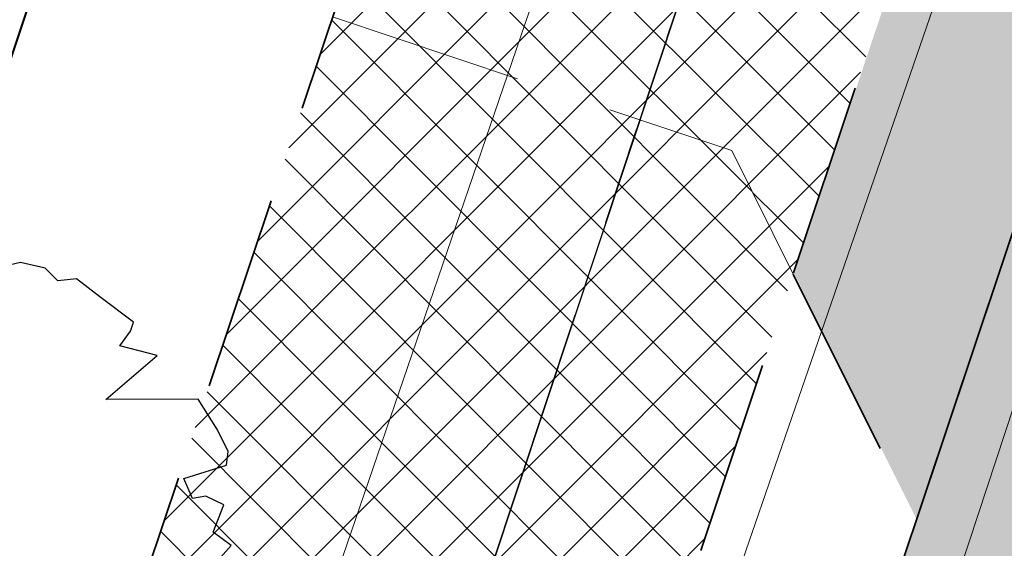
# Model space of a CAD drawing. Header units: metres. Extents: x 6599594 to 6600699, y 5687867 to 5691114.
# Tile 93 of 256: x 6599875.54 to 6599880.59, y 5688656.52 to 5688659.23. Entities that reach past the tile are written whole.
import ezdxf

# ---------------------------------------------------------------- set-up
doc = ezdxf.new("R2010")
doc.units = ezdxf.units.M
doc.header["$MEASUREMENT"] = 0
for name, pattern in [('1', [0]), ('3_EGBZ', [1.5, 1, -0.5]), ('BTO', [0]), ('BUG', [1.5, 1, -0.5]), ('GUK', [2, 1.5, -0.5]), ('GUZ', [1, 0.5, -0.5]), ('L_0_06', [2, 1.5, -0.5])]:
    doc.linetypes.add(name, pattern=pattern)
for name, color, linetype, lineweight in [('_dren', 30, '3_EGBZ', 40), ('_kolor chodnik', 50, '1', 5), ('_kolor jezdnia', 4, '1', 0), ('_kolor zjazdy kostka', 7, '1', 5), ('_kolor ścieżka @ 1', 10, '1', 0), ('_kraweznik', 7, 'CONTINUOUS', 35), ('_kraweznik niski', 150, 'CONTINUOUS', 35), ('_linie', 7, 'BUG', 5), ('_nasadzenia', 72, 'BUG', 30), ('_obrzeze', 10, 'BUG', 35), ('_podział mój', 201, 'BTO', 40), ('Dzialki', 130, '1', 30), ('Kontury', 252, 'GUK', 9), ('OT_Komunikacja', 7, 'CONTINUOUS', 0), ('Uzytki', 252, 'GUZ', 9)]:
    doc.layers.add(name, color=color, linetype=linetype, lineweight=lineweight)
doc.layers.add('RS-drzewa projektowane', color=7, linetype='CONTINUOUS')
pattern_1 = [(45, (0, 0), (-0.1414213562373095, 0.1414213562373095), []), (135, (0, 0), (-0.1414213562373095, -0.1414213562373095), [])]

# ---------------------------------------------------------------- blocks, each defined once
blk = doc.blocks.new('d2')
at = {"layer": '_nasadzenia'}
for p, q in [((-293018.855843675, 28216.46941021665), (-293019.0088658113, 28216.43478685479)), ((-293018.6644100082, 28216.42572959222), (-293018.855843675, 28216.46941021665)), ((-293018.5676449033, 28216.32748790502), (-293018.6644100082, 28216.42572959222)), ((-293018.4212701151, 28216.34265583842), (-293018.5676449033, 28216.32748790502)), ((-293018.2402983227, 28216.20477988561), (-293018.4212701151, 28216.34265583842)), ((-293017.9817671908, 28216.00781423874), (-293018.2402983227, 28216.20477988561)), ((-293018.0050329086, 28215.93972023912), (-293017.9817671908, 28216.00781423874)), ((-293018.0871430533, 28215.82655175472), (-293018.0050329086, 28215.93972023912)), ((-293017.7984534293, 28215.74964162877), (-293018.0871430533, 28215.82655175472)), ((-293018.1938077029, 28215.40966504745), (-293017.7984534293, 28215.74964162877)), ((-293017.4792267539, 28215.41244162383), (-293018.1938077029, 28215.40966504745)), ((-293017.3314917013, 28215.17728852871), (-293017.4792267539, 28215.41244162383)), ((-293017.2482667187, 28215.00762989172), (-293017.3314917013, 28215.17728852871)), ((-293017.262052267, 28214.90370684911), (-293017.2482667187, 28215.00762989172)), ((-293017.5911168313, 28214.7988722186), (-293017.262052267, 28214.90370684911)), ((-293017.5240193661, 28214.64558719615), (-293017.5911168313, 28214.7988722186)), ((-293017.4198706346, 28214.66431921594), (-293017.5240193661, 28214.64558719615)), ((-293017.2806340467, 28214.59501953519), (-293017.4198706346, 28214.66431921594)), ((-293017.3634804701, 28214.38433277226), (-293017.2806340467, 28214.59501953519)), ((-293017.2244893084, 28214.28252699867), (-293017.3634804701, 28214.38433277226)), ((-293017.3293743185, 28214.16627670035), (-293017.2244893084, 28214.28252699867))]:
    blk.add_line(p, q, dxfattribs=at)
blk = doc.blocks.new('hhh')
at = {"layer": '_podział mój'}
blk.add_line((6600012.715234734, 5689068.962127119), (6599853.466151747, 5688593.232024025), dxfattribs=at)

msp = doc.modelspace()

# ---------------------------------------------------------------- hatches: boundary and pattern name
at = {"layer": '_kolor chodnik'}
h = msp.add_hatch(dxfattribs=at)
h.set_pattern_fill('ANSI37', color=256, scale=1.6)
h.set_pattern_definition(pattern_1)
h.paths.add_polyline_path([(6599849.938171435, 5688542.085872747), (6599852.232147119, 5688548.938742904), (6599853.573135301, 5688548.489851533), (6599853.827082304, 5688549.248475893), (6599851.793849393, 5688549.929093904), (6599849.895278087, 5688548.982823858), (6599847.823506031, 5688542.793750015)])
edge = h.paths.add_edge_path()
edge.add_line((6600018.106075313, 5689087.454911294), (6600022.42781917, 5689091.229234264))
edge.add_line((6600022.42781917, 5689091.229234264), (6600020.233254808, 5689093.742094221))
edge.add_line((6600020.233254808, 5689093.742094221), (6600017.159471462, 5689091.057656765))
edge.add_arc((6600023.275194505, 5689085.385140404), 8.34143334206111, 137.1531558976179, 148.8016577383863)
edge.add_line((6600016.140105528, 5689089.706021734), (6600018.106075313, 5689087.454911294))
h.paths.add_polyline_path([(6600038.501784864, 5689187.59229436), (6600037.906968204, 5689187.700586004), (6600037.638296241, 5689186.224843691), (6600038.240083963, 5689186.115282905)])
h.paths.add_polyline_path([(6600069.098302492, 5689360.276020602), (6600068.321239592, 5689360.413462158), (6600068.064048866, 5689358.936495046), (6600068.836639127, 5689358.799546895)])
h.paths.add_polyline_path([(6600082.393785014, 5689362.950258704), (6600082.941124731, 5689366.103121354), (6600081.481377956, 5689366.361351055), (6600080.923159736, 5689363.210828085)])
h.paths.add_polyline_path([(6600074.022236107, 5689388.065861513), (6600072.983907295, 5689388.249860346), (6600072.723374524, 5689386.772538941), (6600073.760538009, 5689386.588865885)])
h.paths.add_polyline_path([(6600105.602402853, 5689486.45426531), (6600106.738797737, 5689489.760539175), (6600105.28818975, 5689490.281952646), (6600104.132785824, 5689486.965912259)])
h.paths.add_polyline_path([(6600132.519778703, 5689678.737346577), (6600131.636986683, 5689678.922259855), (6600131.330470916, 5689677.453953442), (6600132.212256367, 5689677.269208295)])
h.paths.add_polyline_path([(6600156.649397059, 5689798.7449027), (6600156.48800471, 5689797.95886096), (6600157.450195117, 5689797.757316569), (6600157.615023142, 5689798.542205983)])
h.paths.add_polyline_path([(6600189.055358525, 5689948.643107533), (6600187.902868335, 5689948.884512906), (6600187.600024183, 5689947.417400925), (6600188.748131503, 5689947.176379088)])
edge = h.paths.add_edge_path()
edge.add_line((6600204.459383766, 5690032.969035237), (6600204.153258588, 5690031.227801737))
edge.add_arc((6600202.328347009, 5690027.299936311), 4.331100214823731, 41.853001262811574, 65.08011546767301, ccw=False)
edge.add_arc((6600032.903931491, 5690051.979071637), 174.020003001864, 352.8070218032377, 353.495463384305)
edge.add_arc((6600202.372679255, 5690027.343587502), 5.999999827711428, 55.12102442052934, 69.64815978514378)
edge = h.paths.add_edge_path()
edge.add_line((6600205.046027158, 5690040.265402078), (6600204.972740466, 5690038.483452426))
edge.add_arc((6600203.986269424, 5690044.401803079), 5.999999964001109, 279.4630688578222, 294.9140560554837)
edge.add_line((6600206.513819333, 5690038.960158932), (6600206.607027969, 5690041.030672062))
edge.add_arc((6600203.986269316, 5690044.401803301), 4.270000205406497, 284.3702444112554, 307.86193139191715, ccw=False)
edge = h.paths.add_edge_path()
edge.add_arc((6600203.547470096, 5690044.558759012), 6.446878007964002, 324.43500910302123, 356.20133685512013, ccw=False)
edge.add_arc((6600203.986269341, 5690044.401803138), 6.000000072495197, 323.2169970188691, 357.4193489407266)
h.paths.add_polyline_path([(6600208.910055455, 5690121.713696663), (6600208.146285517, 5690121.748120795), (6600207.125602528, 5690121.794124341), (6600209.971605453, 5690121.665851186)])
edge = h.paths.add_edge_path()
edge.add_line((6600238.769818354, 5690481.648294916), (6600240.338176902, 5690490.87374652))
edge.add_line((6600240.338176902, 5690490.87374652), (6600241.251295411, 5690510.829461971))
edge.add_line((6600241.251295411, 5690510.829461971), (6600239.524022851, 5690510.928942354))
edge.add_line((6600239.524022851, 5690510.928942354), (6600238.633343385, 5690491.167757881))
edge.add_line((6600238.633343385, 5690491.167757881), (6600234.579716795, 5690467.661262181))
edge.add_line((6600234.579716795, 5690467.661262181), (6600234.449796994, 5690464.966873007))
edge.add_arc((6600242.443669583, 5690464.607462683), 8.001948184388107, 177.4256737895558, 268.2543056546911)
edge.add_line((6600242.199903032, 5690456.609228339), (6600242.216657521, 5690457.359274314))
edge.add_line((6600242.216657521, 5690457.359274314), (6600242.305257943, 5690458.836738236))
edge.add_arc((6600242.444504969, 5690464.607952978), 5.772894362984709, 177.0298084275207, 268.6178439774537, ccw=False)
edge.add_line((6600236.679365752, 5690464.907083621), (6600236.951876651, 5690470.95443634))
edge.add_line((6600236.951876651, 5690470.95443634), (6600238.15078669, 5690478.210832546))
edge.add_line((6600238.15078669, 5690478.210832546), (6600238.769818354, 5690481.648294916))
h.paths.add_polyline_path([(6600238.769818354, 5690481.648294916), (6600238.15078669, 5690478.210832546), (6600239.670056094, 5690477.930590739), (6600240.266710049, 5690481.376366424)])
edge = h.paths.add_edge_path()
edge.add_line((6600223.366500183, 5690460.339976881), (6600223.278629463, 5690457.997544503))
edge.add_arc((6600220.967166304, 5690465.656339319), 7.999999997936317, 286.7940807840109, 300.2738222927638)
edge.add_line((6600225.000231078, 5690458.747331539), (6600225.240084, 5690461.623695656))
edge.add_arc((6600221.105749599, 5690465.648640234), 5.76999998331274, 293.06724424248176, 315.7681070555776, ccw=False)
edge = h.paths.add_edge_path()
edge.add_arc((6600220.025145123, 5690444.676291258), 5.770000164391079, 37.996647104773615, 59.94382588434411, ccw=False)
edge.add_line((6600224.572175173, 5690448.22839199), (6600224.817793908, 5690451.081798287))
edge.add_arc((6600220.025145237, 5690444.676291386), 7.999999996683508, 53.19588653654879, 68.15166733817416)
edge.add_line((6600223.00235276, 5690452.101669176), (6600222.91504296, 5690449.670427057))
edge = h.paths.add_edge_path()
edge.add_arc((6600221.105749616, 5690465.648640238), 7.999999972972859, 328.0222308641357, 357.0132597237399)
edge.add_line((6600229.094882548, 5690465.23180147), (6600229.218816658, 5690467.593604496))
edge.add_line((6600229.218816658, 5690467.593604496), (6600228.218919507, 5690467.645774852))
edge.add_line((6600228.218919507, 5690467.645774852), (6600227.891778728, 5690461.411918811))
h.paths.add_polyline_path([(6600200.980142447, 5690012.236744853), (6600202.317278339, 5690011.956662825), (6600202.522293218, 5690012.935421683), (6600201.182321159, 5690013.216097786)])
h.paths.add_polyline_path([(6600196.457878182, 5689983.98337835), (6600195.202332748, 5689984.246370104), (6600194.899091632, 5689982.777335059), (6600196.150355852, 5689982.515240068)])
edge = h.paths.add_edge_path()
edge.add_line((6600112.305909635, 5689517.991018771), (6600112.691041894, 5689519.807934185))
edge.add_line((6600112.691041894, 5689519.807934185), (6600113.245521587, 5689522.423769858))
edge.add_line((6600113.245521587, 5689522.423769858), (6600111.553124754, 5689522.782507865))
edge.add_line((6600111.553124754, 5689522.782507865), (6600107.405864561, 5689503.21722655))
edge.add_line((6600107.405864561, 5689503.21722655), (6600099.494506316, 5689480.361667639))
edge.add_line((6600099.494506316, 5689480.361667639), (6600099.182814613, 5689478.891218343))
edge.add_arc((6600107.008997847, 5689477.232359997), 8.000059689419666, 168.0325629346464, 257.7529108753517)
edge.add_line((6600105.311960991, 5689469.414366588), (6600105.784990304, 5689471.593619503))
edge.add_arc((6600107.008927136, 5689477.232314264), 5.769999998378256, 168.0321375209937, 257.7533362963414, ccw=False)
edge.add_line((6600101.364343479, 5689478.42879883), (6600101.647245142, 5689479.76342708))
edge.add_line((6600101.647245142, 5689479.76342708), (6600104.132785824, 5689486.965912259))
edge.add_line((6600104.132785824, 5689486.965912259), (6600105.28818975, 5689490.281952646))
edge.add_line((6600105.28818975, 5689490.281952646), (6600108.240043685, 5689498.809726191))
edge.add_line((6600108.240043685, 5689498.809726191), (6600112.305909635, 5689517.991018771))
h.paths.add_polyline_path([(6600136.009573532, 5689645.499114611), (6600138.333647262, 5689645.012304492), (6600138.661671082, 5689646.578318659), (6600134.869459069, 5689647.372651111)])
at = {"layer": '_kolor jezdnia'}
h = msp.add_hatch(dxfattribs=at)
h.set_pattern_fill('ANSI37', color=4, scale=3.5)
h.set_pattern_definition([(45, (0, 0), (-0.3093592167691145, 0.3093592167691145), []), (135, (0, 0), (-0.3093592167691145, -0.3093592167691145), [])])
edge = h.paths.add_edge_path()
edge.add_line((6599833.066047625, 5688539.933393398), (6599850.649511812, 5688527.983462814))
edge.add_arc((6599857.337592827, 5688536.653968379), 10.95025544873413, 169.5012687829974, 232.3548431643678, ccw=False)
edge.add_arc((6599858.085851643, 5688536.618142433), 11.69295282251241, 162.2507788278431, 169.9967502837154, ccw=False)
edge.add_line((6599846.949484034, 5688540.182754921), (6599847.823506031, 5688542.793750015))
edge.add_line((6599847.823506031, 5688542.793750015), (6599849.895278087, 5688548.982823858))
edge.add_line((6599849.895278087, 5688548.982823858), (6599852.434748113, 5688556.56906746))
edge.add_line((6599852.434748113, 5688556.56906746), (6599928.48625871, 5688783.760284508))
edge.add_line((6599928.48625871, 5688783.760284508), (6599931.025728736, 5688791.34652811))
edge.add_line((6599931.025728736, 5688791.34652811), (6599996.657773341, 5688987.411326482))
edge.add_line((6599996.657773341, 5688987.411326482), (6599999.197243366, 5688994.997570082))
edge.add_line((6599999.197243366, 5688994.997570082), (6600021.930100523, 5689062.908193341))
edge.add_line((6600021.930100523, 5689062.908193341), (6600017.620224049, 5689067.371531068))
edge.add_line((6600017.620224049, 5689067.371531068), (6600016.714558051, 5689064.654078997))
edge.add_line((6600016.714558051, 5689064.654078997), (6600012.423620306, 5689051.835617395))
edge.add_line((6600012.423620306, 5689051.835617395), (6600009.884150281, 5689044.249373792))
edge.add_line((6600009.884150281, 5689044.249373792), (6599977.53516164, 5688947.612159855))
edge.add_line((6599977.53516164, 5688947.612159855), (6599974.995691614, 5688940.025916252))
edge.add_line((6599974.995691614, 5688940.025916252), (6599942.096912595, 5688841.746295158))
edge.add_line((6599942.096912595, 5688841.746295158), (6599939.557442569, 5688834.160051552))
edge.add_line((6599939.557442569, 5688834.160051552), (6599882.679288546, 5688664.246042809))
edge.add_line((6599882.679288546, 5688664.246042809), (6599880.139818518, 5688656.659799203))
edge.add_line((6599880.139818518, 5688656.659799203), (6599852.46454386, 5688573.984527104))
edge.add_line((6599852.46454386, 5688573.984527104), (6599842.470137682, 5688544.127903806))
edge.add_arc((6599835.706422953, 5688546.652910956), 7.219660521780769, 248.5480913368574, 339.52856074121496, ccw=False)
h.paths.add_polyline_path([(6600044.653202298, 5689172.271628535), (6600046.276244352, 5689181.431901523), (6600047.759199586, 5689189.801539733), (6600051.0603021, 5689208.432603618), (6600052.368792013, 5689215.817578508), (6600054.808584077, 5689229.587499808), (6600056.11707399, 5689236.972474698), (6600057.346666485, 5689243.912161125), (6600058.655146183, 5689251.297078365), (6600058.831439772, 5689252.292060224), (6600060.098987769, 5689259.445963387), (6600060.139929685, 5689259.677035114), (6600061.407468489, 5689266.830886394), (6600072.329030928, 5689328.470998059), (6600073.637511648, 5689335.855921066), (6600077.337304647, 5689356.73715072), (6600078.820259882, 5689365.106788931), (6600081.142794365, 5689378.214921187), (6600082.538516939, 5689386.092227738), (6600095.187867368, 5689457.483787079), (6600091.082877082, 5689465.8405575), (6600089.043088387, 5689454.328211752), (6600087.870641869, 5689447.711051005), (6600087.560133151, 5689445.958573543), (6600086.562151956, 5689440.326076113), (6600082.433200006, 5689417.022719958), (6600080.95024477, 5689408.65308175), (6600077.202698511, 5689387.502337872), (6600075.719743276, 5689379.132699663), (6600073.469199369, 5689366.430874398), (6600071.986244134, 5689358.061236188), (6600069.98686466, 5689346.776955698), (6600068.591142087, 5689338.899649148), (6600065.559290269, 5689321.78820693), (6600064.163567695, 5689313.910900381), (6600059.719426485, 5689288.828650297), (6600058.323703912, 5689280.951343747), (6600057.563846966, 5689276.662793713), (6600056.168124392, 5689268.785487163), (6600054.804920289, 5689261.091711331), (6600053.409197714, 5689253.21440478), (6600053.264817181, 5689252.399536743), (6600051.869094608, 5689244.522230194), (6600051.183555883, 5689240.653124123), (6600049.787833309, 5689232.775817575), (6600046.593849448, 5689214.749319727), (6600045.198126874, 5689206.872013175), (6600044.41754409, 5689202.466488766), (6600042.934588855, 5689194.096850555), (6600036.429952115, 5689157.38538759), (6600034.946996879, 5689149.01574938), (6600030.579776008, 5689124.367629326), (6600027.529365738, 5689107.151445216), (6600024.895072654, 5689094.014582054), (6600030.583685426, 5689094.264316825), (6600032.945013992, 5689106.191885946), (6600043.170247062, 5689163.901990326)])
edge = h.paths.add_edge_path()
edge.add_line((6600111.106812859, 5689535.144351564), (6600111.256844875, 5689535.85214863))
edge.add_line((6600111.256844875, 5689535.85214863), (6600112.915748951, 5689543.678261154))
edge.add_line((6600112.915748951, 5689543.678261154), (6600117.304772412, 5689564.384094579))
edge.add_line((6600117.304772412, 5689564.384094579), (6600119.067357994, 5689572.699339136))
edge.add_line((6600119.067357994, 5689572.699339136), (6600120.087667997, 5689577.512794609))
edge.add_line((6600120.087667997, 5689577.512794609), (6600121.642890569, 5689584.849775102))
edge.add_line((6600121.642890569, 5689584.849775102), (6600128.436769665, 5689616.900852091))
edge.add_line((6600128.436769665, 5689616.900852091), (6600129.991992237, 5689624.237832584))
edge.add_line((6600129.991992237, 5689624.237832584), (6600132.660554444, 5689636.827148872))
edge.add_line((6600132.660554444, 5689636.827148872), (6600133.208838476, 5689639.444704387))
edge.add_line((6600133.208838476, 5689639.444704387), (6600134.848957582, 5689647.274775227))
edge.add_line((6600134.848957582, 5689647.274775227), (6600138.97649476, 5689666.979995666))
edge.add_line((6600138.97649476, 5689666.979995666), (6600140.51410642, 5689674.320687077))
edge.add_line((6600140.51410642, 5689674.320687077), (6600145.209128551, 5689696.735129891))
edge.add_line((6600145.209128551, 5689696.735129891), (6600146.746740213, 5689704.075821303))
edge.add_line((6600146.746740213, 5689704.075821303), (6600151.462308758, 5689726.588354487))
edge.add_line((6600151.462308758, 5689726.588354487), (6600152.999920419, 5689733.929045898))
edge.add_line((6600152.999920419, 5689733.929045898), (6600155.244070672, 5689744.642813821))
edge.add_line((6600155.244070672, 5689744.642813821), (6600156.781682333, 5689751.983505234))
edge.add_line((6600156.781682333, 5689751.983505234), (6600161.635515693, 5689775.156126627))
edge.add_line((6600161.635515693, 5689775.156126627), (6600163.378142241, 5689783.475576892))
edge.add_line((6600163.378142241, 5689783.475576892), (6600163.850769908, 5689785.731942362))
edge.add_line((6600163.850769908, 5689785.731942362), (6600167.028500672, 5689800.902704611))
edge.add_line((6600167.028500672, 5689800.902704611), (6600179.49088801, 5689860.399222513))
edge.add_line((6600179.49088801, 5689860.399222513), (6600181.233514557, 5689868.718672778))
edge.add_line((6600181.233514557, 5689868.718672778), (6600181.84713393, 5689871.648144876))
edge.add_line((6600181.84713393, 5689871.648144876), (6600183.384745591, 5689878.988836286))
edge.add_line((6600183.384745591, 5689878.988836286), (6600184.935818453, 5689886.393792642))
edge.add_line((6600184.935818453, 5689886.393792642), (6600186.575937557, 5689894.223863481))
edge.add_line((6600186.575937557, 5689894.223863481), (6600194.05133812, 5689929.912074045))
edge.add_line((6600194.05133812, 5689929.912074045), (6600195.691457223, 5689937.742144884))
edge.add_line((6600195.691457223, 5689937.742144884), (6600202.915799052, 5689972.231779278))
edge.add_line((6600202.915799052, 5689972.231779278), (6600204.555918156, 5689980.061850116))
edge.add_line((6600204.555918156, 5689980.061850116), (6600206.062781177, 5689987.255744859))
edge.add_line((6600206.062781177, 5689987.255744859), (6600207.702900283, 5689995.085815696))
edge.add_line((6600207.702900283, 5689995.085815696), (6600210.232559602, 5690007.162628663))
edge.add_line((6600210.232559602, 5690007.162628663), (6600211.694938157, 5690014.144150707))
edge.add_arc((6600028.177652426, 5690052.584442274), 187.5000004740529, 348.1696294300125, 357.4195276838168)
edge.add_line((6600215.487522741, 5690044.142720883), (6600208.310270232, 5690026.480446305))
edge.add_arc((6600032.903933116, 5690051.97907145), 177.2500013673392, 348.1696294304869, 351.7289130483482, ccw=False)
edge.add_line((6600206.38894146, 5690015.640182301), (6600205.966941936, 5690013.625519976))
edge.add_line((6600205.966941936, 5690013.625519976), (6600204.326822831, 5690005.795449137))
edge.add_line((6600204.326822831, 5690005.795449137), (6600197.076961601, 5689971.183982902))
edge.add_line((6600197.076961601, 5689971.183982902), (6600195.334335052, 5689962.864532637))
edge.add_line((6600195.334335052, 5689962.864532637), (6600193.44722506, 5689953.855305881))
edge.add_line((6600193.44722506, 5689953.855305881), (6600191.909227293, 5689946.512771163))
edge.add_line((6600191.909227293, 5689946.512771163), (6600185.496844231, 5689915.899498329))
edge.add_line((6600185.496844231, 5689915.899498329), (6600183.856521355, 5689908.068454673))
edge.add_line((6600183.856521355, 5689908.068454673), (6600182.066605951, 5689899.523243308))
edge.add_line((6600182.066605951, 5689899.523243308), (6600180.32407057, 5689891.204228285))
edge.add_line((6600180.32407057, 5689891.204228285), (6600174.320344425, 5689862.541919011))
edge.add_line((6600174.320344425, 5689862.541919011), (6600172.577809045, 5689854.222903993))
edge.add_line((6600172.577809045, 5689854.222903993), (6600163.663810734, 5689811.666703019))
edge.add_line((6600163.663810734, 5689811.666703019), (6600162.023782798, 5689803.837067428))
edge.add_line((6600162.023782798, 5689803.837067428), (6600160.924220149, 5689798.587659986))
edge.add_line((6600160.924220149, 5689798.587659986), (6600159.279208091, 5689790.734229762))
edge.add_line((6600159.279208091, 5689790.734229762), (6600157.107250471, 5689780.365115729))
edge.add_line((6600157.107250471, 5689780.365115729), (6600155.462238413, 5689772.511685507))
edge.add_line((6600155.462238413, 5689772.511685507), (6600153.380318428, 5689762.572418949))
edge.add_line((6600153.380318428, 5689762.572418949), (6600151.735124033, 5689754.718118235))
edge.add_line((6600151.735124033, 5689754.718118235), (6600148.586504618, 5689739.686336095))
edge.add_line((6600148.586504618, 5689739.686336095), (6600146.885007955, 5689731.563243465))
edge.add_line((6600146.885007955, 5689731.563243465), (6600141.75088822, 5689707.052510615))
edge.add_line((6600141.75088822, 5689707.052510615), (6600140.110896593, 5689699.223048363))
edge.add_line((6600140.110896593, 5689699.223048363), (6600133.483561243, 5689667.583574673))
edge.add_line((6600133.483561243, 5689667.583574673), (6600131.860394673, 5689659.834436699))
edge.add_line((6600131.860394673, 5689659.834436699), (6600131.740984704, 5689659.26436315))
edge.add_line((6600131.740984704, 5689659.26436315), (6600130.117814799, 5689651.515209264))
edge.add_line((6600130.117814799, 5689651.515209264), (6600127.27873359, 5689637.961189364))
edge.add_line((6600127.27873359, 5689637.961189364), (6600126.924568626, 5689636.290366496))
edge.add_line((6600126.924568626, 5689636.290366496), (6600125.166244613, 5689627.995226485))
edge.add_line((6600125.166244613, 5689627.995226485), (6600118.009503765, 5689594.232298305))
edge.add_line((6600118.009503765, 5689594.232298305), (6600116.25117975, 5689585.937158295))
edge.add_line((6600116.25117975, 5689585.937158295), (6600113.665314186, 5689573.737975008))
edge.add_line((6600113.665314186, 5689573.737975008), (6600111.898534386, 5689565.402943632))
edge.add_line((6600111.898534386, 5689565.402943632), (6600104.889982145, 5689532.339115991))
edge.add_line((6600104.889982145, 5689532.339115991), (6600103.22663594, 5689524.492047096))
edge.add_line((6600103.22663594, 5689524.492047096), (6600096.623876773, 5689493.342605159))
edge.add_line((6600096.623876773, 5689493.342605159), (6600094.968986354, 5689485.535427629))
edge.add_line((6600094.968986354, 5689485.535427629), (6600094.300101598, 5689482.379870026))
edge.add_line((6600094.300101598, 5689482.379870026), (6600099.182814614, 5689478.891218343))
edge.add_line((6600099.182814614, 5689478.891218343), (6600099.494506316, 5689480.361667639))
edge.add_line((6600099.494506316, 5689480.361667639), (6600111.106812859, 5689535.144351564))
edge = h.paths.add_edge_path()
edge.add_arc((6600239.213891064, 5690851.400367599), 10.00000000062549, -2.8342403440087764, 76.13703556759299, ccw=False)
edge.add_line((6600249.201658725, 5690850.905901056), (6600249.082723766, 5690848.503524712))
edge.add_line((6600249.082723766, 5690848.503524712), (6600247.016487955, 5690806.767468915))
edge.add_line((6600247.016487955, 5690806.767468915), (6600246.092398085, 5690789.152178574))
edge.add_line((6600246.092398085, 5690789.152178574), (6600233.768116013, 5690572.015170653))
edge.add_line((6600233.768116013, 5690572.015170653), (6600228.959056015, 5690465.296202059))
edge.add_line((6600228.959056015, 5690465.296202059), (6600234.588724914, 5690465.017134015))
edge.add_line((6600234.588724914, 5690465.017134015), (6600239.262540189, 5690571.767576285))
edge.add_line((6600239.262540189, 5690571.767576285), (6600252.50503885, 5690806.400146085))
edge.add_line((6600252.50503885, 5690806.400146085), (6600254.569211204, 5690848.094521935))
edge.add_arc((6600262.559425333, 5690847.6989487), 7.999999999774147, 76.13703557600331, 177.1657596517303, ccw=False)
edge.add_line((6600264.476229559, 5690855.465921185), (6600241.609896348, 5690861.109083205))
edge = h.paths.add_edge_path()
edge.add_line((6600250.031475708, 5690451.625307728), (6600250.231741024, 5690455.772579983))
edge.add_line((6600250.231741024, 5690455.772579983), (6600246.257763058, 5690456.417303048))
edge.add_line((6600246.257763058, 5690456.417303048), (6600242.171761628, 5690456.61060902))
edge.add_arc((6600242.563100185, 5690464.586983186), 7.985968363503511, 176.9123644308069, 267.1911945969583, ccw=False)
edge.add_line((6600234.588724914, 5690465.017134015), (6600228.959056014, 5690465.296202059))
edge.add_arc((6600220.965133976, 5690465.657286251), 8.002072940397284, 267.8289300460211, 357.413716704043, ccw=False)
edge.add_line((6600220.661989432, 5690457.660957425), (6600212.406915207, 5690458.119572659))
edge.add_line((6600212.406915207, 5690458.119572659), (6600208.431872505, 5690457.817501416))
edge.add_line((6600208.431872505, 5690457.817501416), (6600208.233912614, 5690454.548331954))
edge.add_line((6600208.233912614, 5690454.548331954), (6600212.129565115, 5690453.127270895))
edge.add_line((6600212.129565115, 5690453.127270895), (6600218.640548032, 5690452.76554962))
edge.add_line((6600218.640548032, 5690452.76554962), (6600216.486747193, 5690452.885205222))
edge.add_line((6600216.486747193, 5690452.885205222), (6600220.468905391, 5690452.663974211))
edge.add_arc((6600220.025145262, 5690444.676291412), 7.99999997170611, -0.3386579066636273, 86.8201700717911, ccw=False)
edge.add_line((6600228.025005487, 5690444.629006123), (6600227.803602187, 5690439.649256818))
edge.add_line((6600227.803602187, 5690439.649256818), (6600226.885525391, 5690435.936828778))
edge.add_line((6600226.885525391, 5690435.936828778), (6600225.534849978, 5690405.967249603))
edge.add_line((6600225.534849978, 5690405.967249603), (6600226.115199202, 5690402.187514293))
edge.add_line((6600226.115199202, 5690402.187514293), (6600213.445139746, 5690121.008786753))
edge.add_line((6600213.445139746, 5690121.008786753), (6600213.352800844, 5690118.960058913))
edge.add_line((6600213.352800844, 5690118.960058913), (6600209.980184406, 5690044.131649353))
edge.add_arc((6600203.98626942, 5690044.401803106), 5.999999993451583, 257.4162346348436, 357.41934921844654, ccw=False)
edge.add_line((6600202.679069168, 5690038.545931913), (6600201.589735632, 5690033.666039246))
edge.add_line((6600201.589735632, 5690033.666039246), (6600203.67987942, 5690033.199458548))
edge.add_arc((6600202.372679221, 5690027.343587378), 5.999999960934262, -8.27108729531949, 77.41623506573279, ccw=False)
edge.add_line((6600208.310270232, 5690026.480446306), (6600215.487522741, 5690044.142720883))
edge.add_line((6600215.487522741, 5690044.142720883), (6600216.199687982, 5690059.9446614))
edge.add_line((6600216.199687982, 5690059.9446614), (6600216.537356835, 5690067.437056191))
edge.add_line((6600216.537356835, 5690067.437056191), (6600223.893528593, 5690230.66011469))
edge.add_line((6600223.893528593, 5690230.66011469), (6600224.231197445, 5690238.152509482))
edge.add_line((6600224.231197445, 5690238.152509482), (6600233.507835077, 5690443.987992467))
edge.add_arc((6600241.499722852, 5690443.627812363), 7.999999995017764, 87.29208981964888, 177.4195277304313, ccw=False)
edge.add_line((6600241.877677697, 5690451.618879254), (6600246.021541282, 5690451.422886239))
edge.add_line((6600246.021541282, 5690451.422886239), (6600246.427694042, 5690451.44338883))
edge.add_line((6600246.427694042, 5690451.44338883), (6600246.79397003, 5690451.461878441))
edge.add_line((6600246.79397003, 5690451.461878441), (6600250.031475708, 5690451.625307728))
edge = h.paths.add_edge_path()
edge.add_line((6600007.33756506, 5689086.20374581), (6600006.980466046, 5689080.740822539))
edge.add_line((6600006.980466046, 5689080.740822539), (6600007.229745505, 5689080.720859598))
edge.add_line((6600007.229745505, 5689080.720859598), (6600008.093335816, 5689080.601653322))
edge.add_line((6600008.093335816, 5689080.601653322), (6600008.702681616, 5689080.53831051))
edge.add_arc((6600008.140193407, 5689070.554142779), 9.999999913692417, -18.557800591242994, 86.77547804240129, ccw=False)
edge.add_line((6600017.620224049, 5689067.371531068), (6600021.930100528, 5689062.908193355))
edge.add_arc((6599734.83819726, 5689159.011261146), 302.7499967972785, 341.4922000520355, 343.8640860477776)
edge.add_arc((6600034.895369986, 5689072.315877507), 9.581213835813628, 98.63328270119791, 164.5273290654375, ccw=False)
edge.add_line((6600033.457137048, 5689081.788529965), (6600033.832640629, 5689081.798737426))
edge.add_line((6600033.832640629, 5689081.798737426), (6600034.422462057, 5689082.05700874))
edge.add_line((6600034.422462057, 5689082.05700874), (6600036.833623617, 5689082.139040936))
edge.add_line((6600036.833623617, 5689082.139040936), (6600036.730225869, 5689087.148851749))
edge.add_line((6600036.730225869, 5689087.148851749), (6600036.579860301, 5689087.134303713))
edge.add_arc((6600036.479565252, 5689093.136286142), 6.002820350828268, 169.1687651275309, 270.9573417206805, ccw=False)
edge.add_line((6600030.583685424, 5689094.264316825), (6600024.895072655, 5689094.014582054))
edge.add_arc((6600015.200558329, 5689096.162123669), 9.929528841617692, 271.0943432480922, 347.5094668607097, ccw=False)
edge.add_arc((6600014.909438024, 5689089.646776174), 3.446070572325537, 264.4236009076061, 278.0194998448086, ccw=False)
edge.add_line((6600014.574573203, 5689086.217014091), (6600014.299554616, 5689086.232508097))
edge.add_line((6600014.299554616, 5689086.232508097), (6600010.474232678, 5689086.448019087))
edge.add_line((6600010.474232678, 5689086.448019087), (6600007.33756506, 5689086.20374581))
edge = h.paths.add_edge_path()
edge.add_line((6600105.490725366, 5689463.953528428), (6600106.927559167, 5689464.047234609))
edge.add_line((6600106.927559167, 5689464.047234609), (6600107.835, 5689468.66))
edge.add_line((6600107.835, 5689468.66), (6600105.311960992, 5689469.414366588))
edge.add_arc((6600107.008997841, 5689477.232359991), 8.000059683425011, 168.0325628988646, 257.75291091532, ccw=False)
edge.add_line((6600099.182814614, 5689478.891218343), (6600094.300101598, 5689482.379870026))
edge.add_arc((6600586.245114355, 5689378.104238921), 502.8750369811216, 168.032376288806, 169.9522165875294)
edge.add_line((6600091.082877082, 5689465.8405575), (6600095.187867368, 5689457.483787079))
edge.add_arc((6600103.065173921, 5689456.088064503), 8.000000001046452, 77.7533362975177, 169.9524553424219, ccw=False)
edge.add_line((6600104.762140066, 5689463.906012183), (6600105.490725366, 5689463.953528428))
at = {"layer": '_kolor zjazdy kostka'}
h = msp.add_hatch(dxfattribs=at)
h.set_pattern_fill('ANSI37', color=256, scale=1.6)
h.set_pattern_definition(pattern_1)
h.paths.add_polyline_path([(6600244.137440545, 5690813.934732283), (6600242.369522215, 5690814.022127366), (6600242.097568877, 5690808.528921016), (6600243.865482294, 5690808.441426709)])
h.paths.add_polyline_path([(6600247.012128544, 5690806.679412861), (6600247.442736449, 5690815.377295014), (6600247.393289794, 5690814.378518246), (6600247.113277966, 5690808.722537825)])
h.paths.add_polyline_path([(6600242.297085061, 5690788.088808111), (6600240.958726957, 5690788.155683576), (6600240.648818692, 5690782.664569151), (6600241.987258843, 5690782.599147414)])
h.paths.add_polyline_path([(6600245.558275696, 5690780.919298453), (6600246.037231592, 5690789.405686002), (6600244.985820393, 5690788.453468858), (6600244.612601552, 5690781.981345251)])
h.paths.add_polyline_path([(6600241.348405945, 5690723.711515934), (6600242.272017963, 5690722.691689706), (6600242.749709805, 5690731.155680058), (6600241.698138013, 5690730.203317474), (6600241.472690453, 5690726.27550499)])
h.paths.add_polyline_path([(6600225.772794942, 5690394.589141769), (6600224.731429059, 5690393.637598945), (6600224.461246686, 5690387.644646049), (6600225.412923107, 5690386.603142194)])
h.paths.add_polyline_path([(6600223.012390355, 5690333.280720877), (6600223.372595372, 5690341.272607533), (6600222.32835346, 5690340.318436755), (6600222.058239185, 5690334.324941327)])
h.paths.add_polyline_path([(6600215.496388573, 5690166.390602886), (6600215.856593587, 5690174.382489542), (6600214.812834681, 5690173.428760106), (6600214.542018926, 5690167.435062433)])
h.paths.add_polyline_path([(6600212.446537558, 5690121.053392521), (6600213.399499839, 5690120.010473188), (6600213.788744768, 5690128.503024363), (6600212.745135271, 5690127.54943145)])
h.paths.add_polyline_path([(6600209.977420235, 5690121.665589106), (6600210.225142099, 5690127.162117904), (6600207.346107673, 5690127.291879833), (6600207.119593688, 5690121.794395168)])
h.paths.add_polyline_path([(6600207.950178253, 5690070.725854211), (6600204.880846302, 5690070.828947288), (6600204.643784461, 5690065.333808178), (6600207.702521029, 5690065.204598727)])
h.paths.add_polyline_path([(6600200.981479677, 5690012.236464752), (6600199.969248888, 5690007.339980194), (6600201.282587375, 5690007.064882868), (6600202.31726072, 5690011.956666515)])
h.paths.add_polyline_path([(6600193.613960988, 5689970.406358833), (6600192.398010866, 5689970.660657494), (6600191.286205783, 5689965.274578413), (6600192.486379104, 5689965.023185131)])
h.paths.add_polyline_path([(6600189.061271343, 5689948.671423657), (6600189.98413328, 5689953.050774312), (6600188.818902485, 5689953.32186217), (6600187.908781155, 5689948.91282903)])
h.paths.add_polyline_path([(6600180.976201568, 5689915.317449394), (6600179.952861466, 5689910.421322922), (6600181.008474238, 5689910.200199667), (6600182.033843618, 5689915.09540201)])
h.paths.add_polyline_path([(6600176.508279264, 5689893.538690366), (6600177.476023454, 5689893.335973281), (6600178.603605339, 5689898.719146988), (6600177.636002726, 5689898.922290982)])
h.paths.add_polyline_path([(6600179.28182965, 5689859.401159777), (6600180.522246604, 5689860.211927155), (6600181.057490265, 5689860.561775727), (6600183.598022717, 5689860.029600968), (6600184.726606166, 5689865.412570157), (6600182.186324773, 5689865.943033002), (6600181.604764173, 5689866.832779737), (6600181.024456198, 5689867.720610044)])
h.paths.add_polyline_path([(6600160.200810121, 5689810.862606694), (6600159.232772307, 5689811.065842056), (6600158.207991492, 5689806.171529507), (6600159.175735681, 5689805.968812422)])
h.paths.add_polyline_path([(6600156.49391753, 5689797.987177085), (6600155.463416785, 5689793.068691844), (6600156.431160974, 5689792.865974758), (6600157.461419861, 5689797.784520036)])
edge = h.paths.add_edge_path()
edge.add_arc((6600173.111981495, 5689800.679690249), 5.999999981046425, 204.673115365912, 239.5411154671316, ccw=False)
edge.add_arc((6600173.162096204, 5689800.685330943), 6.047914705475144, 168.3203586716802, 204.5234866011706, ccw=False)
edge.add_line((6600167.239404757, 5689801.9096668), (6600163.651667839, 5689784.781499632))
edge.add_arc((6600169.524220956, 5689783.551410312), 5.999999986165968, 139.2146049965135, 168.1696294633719, ccw=False)
edge.add_arc((6600169.524220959, 5689783.551410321), 5.999999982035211, 96.80962310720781, 139.2146050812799, ccw=False)
edge.add_line((6600168.812796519, 5689789.509083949), (6600170.070461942, 5689795.507731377))
h.paths.add_polyline_path([(6600163.526364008, 5689776.866746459), (6600166.051243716, 5689776.337874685), (6600167.179826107, 5689781.720838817), (6600164.653945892, 5689782.249920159), (6600163.941148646, 5689783.340449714), (6600163.493329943, 5689784.025580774), (6600161.750703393, 5689775.706130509), (6600162.438017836, 5689776.155376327)])
h.paths.add_polyline_path([(6600152.614191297, 5689774.643430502), (6600153.639138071, 5689779.536616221), (6600152.646757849, 5689779.744928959), (6600151.646447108, 5689774.846147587)])
h.paths.add_polyline_path([(6600150.121074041, 5689767.466820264), (6600148.177624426, 5689758.16795459), (6600149.115997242, 5689757.971390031), (6600151.066362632, 5689767.268392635)])
h.paths.add_polyline_path([(6600142.970741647, 5689739.332500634), (6600141.888449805, 5689734.142420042), (6600144.036614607, 5689733.695518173), (6600145.123068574, 5689738.882330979)])
h.paths.add_polyline_path([(6600136.256357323, 5689701.052153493), (6600137.154085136, 5689700.864096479), (6600138.287960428, 5689706.274871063), (6600137.386492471, 5689706.464182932)])
h.paths.add_polyline_path([(6600130.081494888, 5689667.099389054), (6600129.212847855, 5689667.281639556), (6600128.083282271, 5689661.898895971), (6600128.953953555, 5689661.716447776)])
h.paths.add_polyline_path([(6600128.397394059, 5689659.030340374), (6600127.554144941, 5689659.207226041), (6600126.49340855, 5689653.810049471), (6600127.269860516, 5689653.647397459)])
h.paths.add_polyline_path([(6600134.990411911, 5689640.633636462), (6600137.30714639, 5689640.148363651), (6600138.339560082, 5689645.040620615), (6600136.015486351, 5689645.500958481), (6600135.435178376, 5689646.388788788), (6600134.8548704, 5689647.276619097), (6600133.214751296, 5689639.446548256), (6600134.102581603, 5689640.026856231)])
h.paths.add_polyline_path([(6600122.164164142, 5689634.294831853), (6600121.024067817, 5689628.914244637), (6600122.015114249, 5689628.705875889), (6600123.155614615, 5689634.086346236)])
h.paths.add_polyline_path([(6600114.54207576, 5689593.450769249), (6600113.493359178, 5689593.398339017), (6600112.364315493, 5689588.045694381), (6600113.29076438, 5689587.54753241)])
h.paths.add_polyline_path([(6600110.194543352, 5689572.941097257), (6600109.20781945, 5689573.148880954), (6600108.067717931, 5689567.768269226), (6600109.05014319, 5689567.535215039)])
h.paths.add_polyline_path([(6600119.083213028, 5689565.540446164), (6600119.089125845, 5689565.542290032), (6600121.462438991, 5689565.065690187), (6600122.598093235, 5689570.447168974), (6600120.229622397, 5689570.949214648), (6600119.651446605, 5689571.8119627), (6600119.073270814, 5689572.727655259), (6600117.310757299, 5689564.412754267)])
h.paths.add_polyline_path([(6600101.698666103, 5689532.937884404), (6600100.730666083, 5689533.141679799), (6600099.694214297, 5689528.250234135), (6600100.669121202, 5689528.045267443)])
h.paths.add_polyline_path([(6600094.064021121, 5689496.827028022), (6600093.080194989, 5689497.033910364), (6600092.036590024, 5689492.143967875), (6600093.038865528, 5689491.933250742)])
h.paths.add_polyline_path([(6600083.709836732, 5689453.74980843), (6600082.738586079, 5689448.336231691), (6600084.647281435, 5689448.027407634), (6600085.606840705, 5689453.416583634)])
h.paths.add_polyline_path([(6600084.434394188, 5689446.82589514), (6600083.348896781, 5689447.018140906), (6600082.567374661, 5689442.58660872), (6600083.649300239, 5689442.394910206)])
h.paths.add_polyline_path([(6600078.04194071, 5689410.721110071), (6600078.996952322, 5689416.137564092), (6600078.054833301, 5689416.304853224), (6600077.111232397, 5689410.886043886)])
h.paths.add_polyline_path([(6600072.911565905, 5689386.768652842), (6600071.960466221, 5689381.312635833), (6600072.800073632, 5689381.16322159), (6600073.766450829, 5689386.590709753)])
h.paths.add_polyline_path([(6600082.887400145, 5689379.432062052), (6600085.278102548, 5689379.03494316), (6600086.160383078, 5689383.956496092), (6600083.759726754, 5689384.355378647), (6600083.152078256, 5689385.224725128), (6600082.544429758, 5689386.094071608), (6600081.148707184, 5689378.216765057), (6600082.018053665, 5689378.824413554)])
h.paths.add_polyline_path([(6600080.731401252, 5689363.247695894), (6600080.041469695, 5689363.369939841), (6600079.433821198, 5689364.239286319), (6600078.8261727, 5689365.1086328), (6600077.343217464, 5689356.73899459), (6600078.212563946, 5689357.346643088), (6600079.081910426, 5689357.954291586), (6600081.429189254, 5689357.564866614), (6600082.388748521, 5689362.980514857)])
h.paths.add_polyline_path([(6600069.104215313, 5689360.304336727), (6600070.063917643, 5689365.720487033), (6600069.2708267, 5689365.861009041), (6600068.327152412, 5689360.441778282)])
h.paths.add_polyline_path([(6600066.550616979, 5689345.891799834), (6600065.546169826, 5689346.069805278), (6600064.677796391, 5689341.145792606), (6600065.678290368, 5689340.968483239)])
h.paths.add_polyline_path([(6600061.138656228, 5689321.077501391), (6600060.270282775, 5689316.15348863), (6600061.250715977, 5689315.979734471), (6600062.127590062, 5689320.902245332)])
h.paths.add_polyline_path([(6600055.325252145, 5689288.11325564), (6600054.456878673, 5689283.189242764), (6600055.410852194, 5689283.020177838), (6600056.283178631, 5689287.917022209)])
h.paths.add_polyline_path([(6600048.045675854, 5689182.819289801), (6600050.371939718, 5689182.407116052), (6600051.31444535, 5689187.67761207), (6600048.980409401, 5689188.064690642), (6600048.372760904, 5689188.934037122), (6600047.765112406, 5689189.803383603), (6600046.306982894, 5689181.603992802), (6600046.972918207, 5689182.069462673)])
h.paths.add_polyline_path([(6600040.943690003, 5689201.374141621), (6600039.339175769, 5689201.66987967), (6600038.429882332, 5689196.244216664), (6600039.984130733, 5689195.958493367)])
h.paths.add_polyline_path([(6600032.993704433, 5689156.473759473), (6600032.278185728, 5689156.600537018), (6600031.299242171, 5689151.188930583), (6600032.034145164, 5689151.058111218)])
h.paths.add_polyline_path([(6600026.309179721, 5689123.603833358), (6600025.417362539, 5689118.683970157), (6600026.271201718, 5689118.532684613), (6600027.143528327, 5689123.456001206)])
h.paths.add_polyline_path([(6600013.302986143, 5689054.462576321), (6600015.842456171, 5689062.048819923), (6600014.576741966, 5689061.417973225), (6600012.672139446, 5689055.728290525)])
h.paths.add_polyline_path([(6599974.547216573, 5688938.686171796), (6599977.086686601, 5688946.272415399), (6599975.820972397, 5688945.641568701), (6599973.916369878, 5688939.951886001)])
h.paths.add_polyline_path([(6599942.102825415, 5688841.748139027), (6599940.837111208, 5688841.117292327), (6599938.932508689, 5688835.427609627), (6599939.563355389, 5688834.161895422)])
h.paths.add_polyline_path([(6599882.685201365, 5688664.247886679), (6599881.419487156, 5688663.617039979), (6599879.514884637, 5688657.927357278), (6599880.145731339, 5688656.661643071)])
h.paths.add_polyline_path([(6599851.799762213, 5688549.930937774), (6599853.832995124, 5688549.250319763), (6599855.42016389, 5688553.991722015), (6599853.386930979, 5688554.672340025), (6599852.913795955, 5688555.621625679), (6599852.440660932, 5688556.570911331), (6599849.901190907, 5688548.984667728)])
h.paths.add_polyline_path([(6600233.581687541, 5690586.458647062), (6600234.520016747, 5690585.337735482), (6600234.976631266, 5690593.428266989), (6600233.922640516, 5690592.499827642)])
h.paths.add_polyline_path([(6600231.72837122, 5690526.750719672), (6600230.676277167, 5690525.793817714), (6600230.420013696, 5690519.782861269), (6600231.363586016, 5690518.655686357)])
h.paths.add_polyline_path([(6600237.577122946, 5690639.505119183), (6600236.516490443, 5690638.540451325), (6600236.176926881, 5690632.541599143), (6600237.1204992, 5690631.41442423)])
h.paths.add_polyline_path([(6600238.927801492, 5690681.139540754), (6600239.8637879, 5690680.021427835), (6600240.320411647, 5690688.112122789), (6600239.268317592, 5690687.155220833)])
h.paths.add_polyline_path([(6600218.12228406, 5690224.814875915), (6600217.079933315, 5690223.86243318), (6600216.809648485, 5690217.865326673), (6600217.762143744, 5690216.822918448)])
h.paths.add_polyline_path([(6600219.363739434, 5690274.535639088), (6600220.31588625, 5690273.493612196), (6600220.675810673, 5690281.480778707), (6600219.633750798, 5690280.528598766)])
h.paths.add_polyline_path([(6600168.759867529, 5689856.554734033), (6600169.729143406, 5689856.3516961), (6600170.857343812, 5689861.737822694), (6600169.889741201, 5689861.940966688)])
h.paths.add_polyline_path([(6600168.841833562, 5689852.115601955), (6600167.871405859, 5689852.319339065), (6600166.844894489, 5689847.425845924), (6600167.816759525, 5689847.221809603)])
at = {"layer": '_kolor ścieżka @ 1'}
h = msp.add_hatch(dxfattribs=at)
h.set_pattern_fill('ANSI37', color=10, scale=1.8)
h.set_pattern_definition([(45, (0, 0), (-0.1590990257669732, 0.1590990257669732), []), (135, (0, 0), (-0.1590990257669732, -0.1590990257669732), [])])
edge = h.paths.add_edge_path()
edge.add_line((6599877.145262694, 5688659.244027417), (6599854.614951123, 5688591.938475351))
edge.add_line((6599854.614951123, 5688591.938475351), (6599854.214414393, 5688589.387325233))
edge.add_line((6599854.214414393, 5688589.387325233), (6599839.435327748, 5688545.233719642))
edge.add_arc((6599834.523035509, 5688547.748213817), 5.518450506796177, 246.51508714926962, 332.8930934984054, ccw=False)
edge.add_line((6599832.323891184, 5688542.686883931), (6599836.925902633, 5688539.594394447))
edge.add_arc((6599835.881373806, 5688546.52869976), 7.012533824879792, 278.5661808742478, 339.9794081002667)
edge.add_line((6599842.470137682, 5688544.127903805), (6599857.359687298, 5688588.607952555))
edge.add_line((6599857.359687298, 5688588.607952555), (6599857.303782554, 5688591.591210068))
edge.add_line((6599857.303782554, 5688591.591210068), (6599879.508971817, 5688657.925513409))
edge.add_line((6599879.508971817, 5688657.925513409), (6599879.193548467, 5688658.558370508))
edge.add_line((6599879.193548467, 5688658.558370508), (6599877.145262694, 5688659.244027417))
h.paths.add_polyline_path([(6599879.193548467, 5688658.558370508), (6599879.508971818, 5688657.925513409), (6599881.413574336, 5688663.615196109), (6599880.780717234, 5688663.299772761), (6599878.732431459, 5688663.985429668), (6599877.145262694, 5688659.244027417)])
h.paths.add_polyline_path([(6599938.92659587, 5688835.425765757), (6599938.611172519, 5688836.058622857), (6599936.562886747, 5688836.744279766), (6599878.732431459, 5688663.985429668), (6599880.780717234, 5688663.299772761), (6599881.413574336, 5688663.615196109)])
h.paths.add_polyline_path([(6599974.364844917, 5688941.291630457), (6599974.049421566, 5688941.924487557), (6599972.001135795, 5688942.610144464), (6599936.562886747, 5688836.744279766), (6599938.611172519, 5688836.058622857), (6599938.92659587, 5688835.425765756)])
h.paths.add_polyline_path([(6599974.049421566, 5688941.924487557), (6599974.364844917, 5688941.291630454), (6600009.253303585, 5689045.515087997), (6600008.937880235, 5689046.147945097), (6600006.889594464, 5689046.833602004), (6599972.001135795, 5688942.610144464)])
h.paths.add_polyline_path([(6600008.937880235, 5689046.147945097), (6600009.253303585, 5689045.515087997), (6600011.157906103, 5689051.204770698), (6600010.525049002, 5689050.889347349), (6600008.476763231, 5689051.575004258), (6600006.889594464, 5689046.833602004)])
edge = h.paths.add_edge_path()
edge.add_arc((6599858.085851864, 5688536.618142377), 11.69295304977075, 162.2507788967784, 169.9967501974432)
edge.add_line((6599846.570656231, 5688538.649255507), (6599849.824991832, 5688528.706403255))
edge.add_line((6599849.824991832, 5688528.706403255), (6599853.13552, 5688528.731057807))
edge.add_line((6599853.13552, 5688528.731057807), (6599849.868997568, 5688538.728963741))
edge.add_line((6599849.868997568, 5688538.728963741), (6599850.886451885, 5688541.768438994))
edge.add_line((6599850.886451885, 5688541.768438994), (6599849.938171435, 5688542.085872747))
edge.add_line((6599849.938171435, 5688542.085872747), (6599847.823506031, 5688542.793750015))
edge.add_line((6599847.823506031, 5688542.793750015), (6599846.949484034, 5688540.182754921))
edge = h.paths.add_edge_path()
edge.add_arc((6600008.743460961, 5689068.123037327), 7.659999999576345, 341.4922000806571, 372.1491631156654)
edge.add_line((6600016.231900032, 5689069.735141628), (6600014.371922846, 5689078.374983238))
edge.add_arc((6600008.140193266, 5689070.554142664), 10.00000004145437, 51.45178747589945, 78.26461791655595)
edge.add_line((6600010.174112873, 5689080.345116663), (6600010.018184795, 5689077.57739322))
edge.add_arc((6600009.814745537, 5689075.098871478), 2.486856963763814, 14.594442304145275, 85.30763078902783, ccw=False)
edge.add_line((6600012.221360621, 5689075.725498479), (6600013.747330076, 5689068.63716722))
edge.add_line((6600013.747330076, 5689068.63716722), (6600013.596857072, 5689066.921144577))
edge.add_line((6600013.596857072, 5689066.921144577), (6600008.476763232, 5689051.575004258))
edge.add_line((6600008.476763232, 5689051.575004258), (6600010.525049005, 5689050.889347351))
edge.add_line((6600010.525049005, 5689050.889347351), (6600011.157906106, 5689051.204770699))
edge.add_line((6600011.157906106, 5689051.204770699), (6600016.007289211, 5689065.69149478))

# ---------------------------------------------------------------- linework, layer by layer
at = {"layer": '_kraweznik'}
msp.add_line((6600016.714558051, 5689064.654078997), (6599842.470137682, 5688544.127903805), dxfattribs=at)
at = {"layer": '_kraweznik niski'}
msp.add_line((6599882.679288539, 5688664.246042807), (6599880.139818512, 5688656.659799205), dxfattribs=at)
at = {"layer": '_linie'}
for p, q in [((6599877.145262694, 5688659.244027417), (6599879.193548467, 5688658.558370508)), ((6599879.193548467, 5688658.558370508), (6599879.508971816, 5688657.925513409))]:
    msp.add_line(p, q, dxfattribs=at)
at = {"layer": '_obrzeze'}
for p, q in [((6600013.484863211, 5689066.53586856), (6599854.614951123, 5688591.938475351)), ((6600016.007289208, 5689065.691494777), (6599857.303782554, 5688591.591210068)), ((6599879.508971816, 5688657.925513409), (6599880.139818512, 5688656.659799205))]:
    msp.add_line(p, q, dxfattribs=at)
at = {"layer": '_podział mój'}
msp.add_line((6600012.715234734, 5689068.962127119), (6599853.466151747, 5688593.232024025), dxfattribs=at)
at = {"layer": 'Dzialki', "linetype": 'CONTINUOUS'}
msp.add_line((6599838.919999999, 5688538.89), (6600019.37, 5689082.13), dxfattribs=at)
at = {"layer": 'Kontury', "flags": 128}
msp.add_lwpolyline([(6599872.24, 5688639.209999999), (6599891.79, 5688698.05)], dxfattribs=at)
at = {"layer": 'OT_Komunikacja', "linetype": 'L_0_06', "flags": 128}
msp.add_lwpolyline([(6599830.381, 5688541.518), (6599832.43, 5688540.17), (6599834.032999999, 5688539.808999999), (6599835.899000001, 5688539.769), (6599838.229, 5688540.283), (6599839.801, 5688541.378), (6599840.957000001, 5688542.641999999), (6599841.946, 5688544.233), (6599842.981, 5688546.463000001), (6599844.54, 5688549.766), (6599847.802, 5688558.673999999), (6599859.215999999, 5688593.004), (6599869.316, 5688623.313), (6599880.054, 5688655.461), (6599887.112, 5688676.928000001), (6599898.514, 5688710.594), (6599908.271, 5688739.608), (6599919.396, 5688772.84), (6599928.325, 5688799.898), (6599938.810999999, 5688831.006), (6599950.421, 5688865.375999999), (6599958.497000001, 5688888.960999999), (6599970.528, 5688925.428), (6599978.860999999, 5688950.605999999), (6599989.609, 5688982.858000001), (6599998.617999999, 5689010.071000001), (6600012.734, 5689051.822999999), (6600018.488999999, 5689069.467), (6600021.036000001, 5689068.575), (6600023.247, 5689067.867), (6600017.518000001, 5689050.600999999), (6600003.368, 5689008.782), (6599994.355999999, 5688981.576999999), (6599983.461999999, 5688948.918999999), (6599975.107999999, 5688923.722000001), (6599962.815999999, 5688887.686), (6599954.794, 5688863.779), (6599943.492999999, 5688829.895), (6599932.869999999, 5688798.349000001), (6599924.065999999, 5688771.694), (6599912.638000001, 5688737.741999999), (6599903.06, 5688709.048), (6599891.75, 5688675.233), (6599884.692999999, 5688654.154), (6599873.725, 5688621.617999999), (6599863.844999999, 5688591.383), (6599852.386, 5688557.182000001), (6599849.157, 5688547.781999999), (6599847.243, 5688541.844999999), (6599846.552, 5688538.332), (6599846.448, 5688536.110000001), (6599846.752000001, 5688533.656), (6599847.53, 5688531.899), (6599849.014000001, 5688530.028), (6599851.005, 5688527.600999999), (6599864.999, 5688518.208), (6599870.235, 5688514.64), (6599868.129999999, 5688511.801), (6599866.941, 5688509.679), (6599847.255, 5688522.615000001), (6599839.452999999, 5688528.171), (6599826.778999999, 5688536.641), (6599806.084999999, 5688550.355000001), (6599808.095, 5688552.987), (6599809.804999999, 5688555.463000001)], close=True, dxfattribs=at)
at = {"layer": 'OT_Komunikacja', "linetype": 'Continuous', "flags": 128}
for points in [[(6599866.536, 5688624.141), (6599877.057, 5688656.064999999), (6599884.335, 5688677.317999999), (6599889.136, 5688692.481), (6599895.841, 5688711.497), (6599905.455, 5688740.437999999), (6599916.5, 5688773.850999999), (6599925.59, 5688801.046), (6599935.457, 5688831.303), (6599947.402999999, 5688865.905)], [(6599949.588000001, 5688865.914), (6599937.616, 5688830.417), (6599927.505000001, 5688800.328), (6599918.422, 5688773.066), (6599907.387, 5688739.97), (6599897.604, 5688710.752), (6599886.38, 5688677.108), (6599878.981, 5688655.683), (6599868.447999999, 5688623.589)]]:
    msp.add_lwpolyline(points, dxfattribs=at)
at = {"layer": 'Uzytki', "flags": 128}
msp.add_lwpolyline([(6599872.24, 5688639.209999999), (6599891.79, 5688698.05)], dxfattribs=at)

# ---------------------------------------------------------------- block references
at = {"layer": '_dren'}
msp.add_blockref('hhh', (0, 0), dxfattribs=at)
at = {"layer": 'RS-drzewa projektowane', "xscale": 0.6632819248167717, "yscale": 0.6632819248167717, "zscale": 0.6632819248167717}
msp.add_blockref('d2', (6794229.653545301, 5669942.510350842), dxfattribs=at)

doc.saveas('drawing.dxf')
